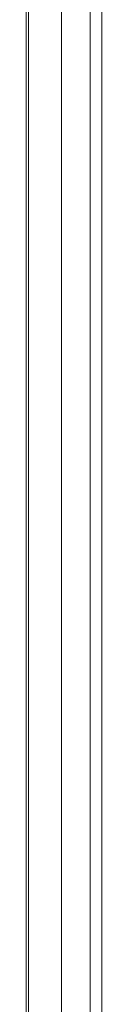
# Model space of a CAD drawing. Header units: inches. Extents: x 3 to 388, y 9 to 244.
# Tile 50 of 53: x 343.248 to 344.169, y 178.558 to 190.576. Entities that reach past the tile are written whole.
import ezdxf

# ---------------------------------------------------------------- set-up
doc = ezdxf.new("R2010")
doc.units = ezdxf.units.IN
doc.header["$LTSCALE"] = 23
doc.header["$MEASUREMENT"] = 0
doc.layers.add('Visible (ANSI)', color=7, linetype='Continuous', lineweight=5)
doc.layers.add('Visible Narrow (ANSI)', color=7, linetype='Continuous', lineweight=5)

msp = doc.modelspace()

# ---------------------------------------------------------------- linework, layer by layer
at = {"layer": 'Visible (ANSI)'}
msp.add_line((343.2482, 213.8354), (343.2482, 175.9932), dxfattribs=at)
at = {"layer": 'Visible Narrow (ANSI)'}
for p, q in [((343.2744, 213.8373), (343.2744, 175.9655)), ((343.6787, 213.8657), (343.6787, 175.9938)), ((344.03, 176.1645), (344.03, 213.7234)), ((344.169, 176.1541), (344.169, 213.6976))]:
    msp.add_line(p, q, dxfattribs=at)

doc.saveas('drawing.dxf')
